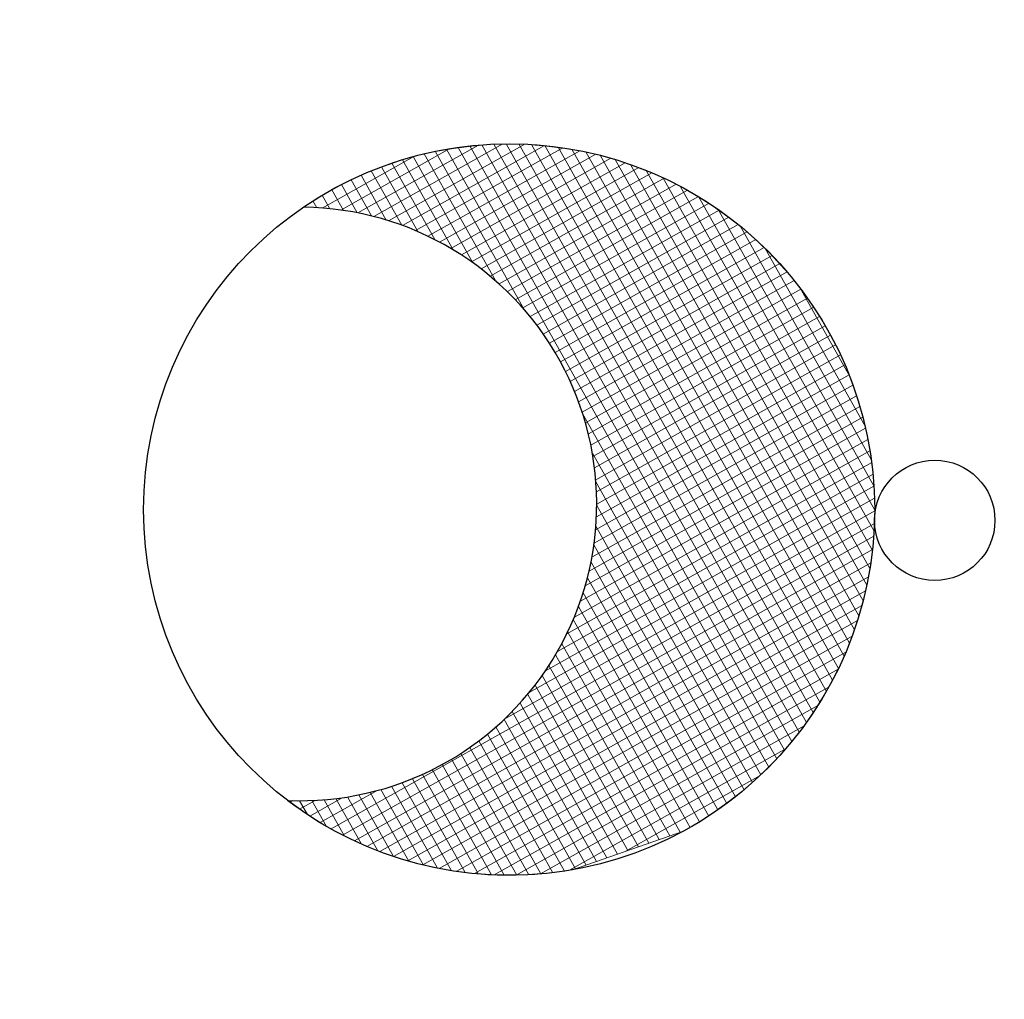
# Model space of a CAD drawing. Header units: metres. Extents: x 479801 to 960259, y 275948 to 557431.
# Tile 47 of 48: x 955826.24 to 955829.89, y 556837.54 to 556841.17. Entities that reach past the tile are written whole.
import ezdxf

# ---------------------------------------------------------------- set-up
doc = ezdxf.new("R2010")
doc.units = ezdxf.units.M
doc.layers.add('0_ELTA_Ielas_armatura', color=230, linetype='Continuous', lineweight=0)

# ---------------------------------------------------------------- blocks, each defined once
blk = doc.blocks.new('*U11401')
at = {"layer": '0_ELTA_Ielas_armatura', "color": 230, "linetype": 'Continuous', "lineweight": 30}
blk.add_circle((-2.228515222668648e-05, -6.15784665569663e-06), 1.675453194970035, dxfattribs=at)
blk.add_arc((0.8979104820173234, 0.3350021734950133), 1.359395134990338, 109.5655397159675, 291.3543870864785, dxfattribs=at)
blk = doc.blocks.new('*U11400')
at = {"layer": '0_ELTA_Ielas_armatura', "linetype": 'Continuous', "lineweight": 0}
h = blk.add_hatch(dxfattribs=at)
h.set_pattern_fill('CROSSHATCH', color=230, style=0, pattern_type=2)
h.set_pattern_definition([(118.18052, (0.236082, 0.306435), (-0.003569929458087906, -0.001912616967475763), []), (208.18052, (0.236082, 0.306435), (0.001912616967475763, -0.003569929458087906), [])])
h.paths.add_polyline_path([(-0.1137130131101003, -0.09631611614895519, -0.3757056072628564), (-0.08855862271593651, 0.0806278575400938, -0.4846106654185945), (0.1205761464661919, 0.04003460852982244), (0.1340904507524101, -0.001397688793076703, -0.2093435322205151), (0.1062397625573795, -0.1066453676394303, 1.015733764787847)])
at = {"layer": '0_ELTA_Ielas_armatura', "color": 230, "linetype": 'Continuous', "lineweight": 0, "flags": 128}
blk.add_lwpolyline([(0.1062397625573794, -0.1066453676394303, 0.2093435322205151), (0.1340904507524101, -0.001397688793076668), (0.1205761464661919, 0.04003460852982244, 0.4846106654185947), (-0.08855862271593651, 0.08062785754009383, 0.3757056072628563), (-0.1137130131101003, -0.09631611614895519, -1.015733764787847), (0.1062397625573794, -0.1066453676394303)], format="xyb", close=True, dxfattribs=at)
at = {"layer": '0_ELTA_Ielas_armatura', "color": 230, "linetype": 'Continuous', "lineweight": 30}
blk.add_circle((0.007200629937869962, 0.135663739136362), 0.0223409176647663, dxfattribs=at)
at = {"layer": '0_ELTA_Ielas_armatura', "color": 230, "linetype": 'Continuous', "lineweight": 30, "xscale": 0.08100000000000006, "yscale": 0.08100000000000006, "zscale": 0.08100000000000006, "rotation": 246.8513320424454}
blk.add_blockref('*U11401', (-1.467447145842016e-05, -0.02222142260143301), dxfattribs=at)

msp = doc.modelspace()

# ---------------------------------------------------------------- block references
at = {"layer": '0_ELTA_Ielas_armatura', "color": 230, "linetype": 'Continuous', "lineweight": 0, "xscale": 9.999999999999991, "yscale": 9.999999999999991, "zscale": 9.999999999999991, "rotation": 271.1651059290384}
msp.add_blockref('*U11400', (955828.2767476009, 556839.3600627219), dxfattribs=at)

doc.saveas('drawing.dxf')
